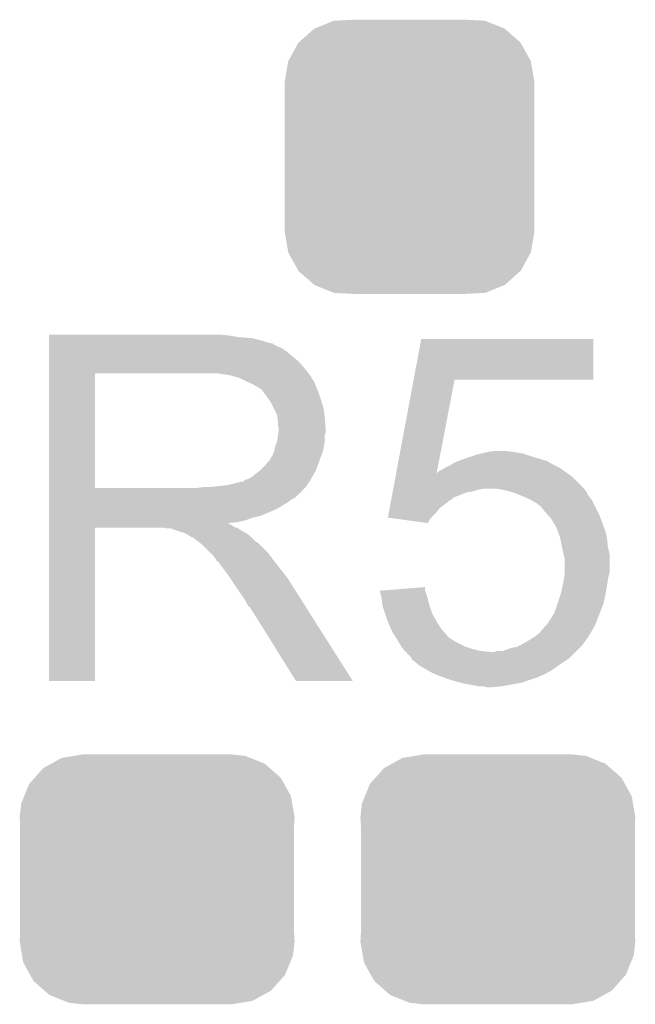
# Model space of a CAD drawing. Extents: x -0.05 to 0.95, y -0.15 to 1.54.
# Tile 22 of 32: x 0.5 to 0.57, y 1.14 to 1.25. Entities that reach past the tile are written whole.
import ezdxf

# ---------------------------------------------------------------- set-up
doc = ezdxf.new("R2010")
doc.units = 0
doc.layers.get('0').update_dxf_attribs({"linetype": 'CONTINUOUS'})
doc.layers.add('GEOMAGNETIC_2_CLICK_V101_GTO', color=14, linetype='CONTINUOUS')
doc.layers.add('GEOMAGNETIC_2_CLICK_V101_GTS', color=12, linetype='CONTINUOUS')

# ---------------------------------------------------------------- blocks, each defined once
blk = doc.blocks.new('CUSTOM_74')
for points in [[(-0.01175, 0.01282), (-0.01057, 0.01347), (0.01194, 0.01282), (0.01032, 0.01347)], [(-0.01057, 0.01347), (-0.0092, 0.01369), (0.01032, 0.01347), (0.00976, 0.01369)], [(-0.0092, 0.01369), (-0.00825, 0.01385), (0.00976, 0.01369), (0.00825, 0.01385)], [(-0.01358, 0.01127), (-0.01263, 0.01234), (0.01371, 0.01127), (0.01249, 0.01234)], [(-0.01263, 0.01234), (-0.01175, 0.01282), (0.01249, 0.01234), (0.01194, 0.01282)], [(-0.01419, 0.01059), (-0.01358, 0.01127), (0.01409, 0.01059), (0.01371, 0.01127)], [(-0.01475, 0.00922), (-0.01419, 0.01059), (0.01485, 0.00922), (0.01409, 0.01059)], [(-0.01508, 0.00841), (-0.01475, 0.00922), (0.01499, 0.00841), (0.01485, 0.00922)], [(-0.01525, 0.0069), (-0.01508, 0.00841), (0.01525, 0.0069), (0.01499, 0.00841)], [(-0.0152, 0.00607), (-0.01525, 0.0069), (0.0152, 0.00607), (0.01525, 0.0069)], [(-0.0152, -0.00607), (-0.0152, 0.00607), (0.0152, -0.00607), (0.0152, 0.00607)], [(-0.01525, -0.0069), (-0.0152, -0.00607), (0.01525, -0.0069), (0.0152, -0.00607)], [(-0.01499, -0.00841), (-0.01525, -0.0069), (0.01508, -0.00841), (0.01525, -0.0069)], [(-0.01485, -0.00922), (-0.01499, -0.00841), (0.01475, -0.00922), (0.01508, -0.00841)], [(-0.01409, -0.01059), (-0.01485, -0.00922), (0.01419, -0.01059), (0.01475, -0.00922)], [(-0.01371, -0.01127), (-0.01409, -0.01059), (0.01358, -0.01127), (0.01419, -0.01059)], [(-0.01249, -0.01234), (-0.01371, -0.01127), (0.01263, -0.01234), (0.01358, -0.01127)], [(-0.01194, -0.01282), (-0.01249, -0.01234), (0.01175, -0.01282), (0.01263, -0.01234)], [(-0.01032, -0.01347), (-0.01194, -0.01282), (0.01057, -0.01347), (0.01175, -0.01282)], [(-0.00976, -0.01369), (-0.01032, -0.01347), (0.0092, -0.01369), (0.01057, -0.01347)], [(-0.00825, -0.01385), (-0.00976, -0.01369), (0.00825, -0.01385), (0.0092, -0.01369)]]:
    blk.add_solid(points)
blk = doc.blocks.new('CUSTOM_80')
for points in [[(-0.01229, 0.01267), (-0.01059, 0.01419), (0.01231, 0.01267), (0.01057, 0.01419)], [(-0.01059, 0.01419), (-0.01052, 0.01422), (0.01057, 0.01419), (0.01054, 0.01422)], [(-0.01052, 0.01422), (-0.00841, 0.01508), (0.01054, 0.01422), (0.00839, 0.01508)], [(-0.00841, 0.01508), (-0.00819, 0.01509), (0.00839, 0.01508), (0.00836, 0.01509)], [(-0.00819, 0.01509), (-0.00607, 0.0152), (0.00836, 0.01509), (0.00607, 0.0152)], [(-0.01344, 0.01062), (-0.01234, 0.01263), (0.01345, 0.01062), (0.01233, 0.01263)], [(-0.01234, 0.01263), (-0.01229, 0.01267), (0.01233, 0.01263), (0.01231, 0.01267)], [(-0.01385, 0.0083), (-0.01347, 0.01057), (0.01385, 0.0083), (0.01346, 0.01057)], [(-0.01347, 0.01057), (-0.01344, 0.01062), (0.01346, 0.01057), (0.01345, 0.01062)], [(-0.01385, 0.00825), (-0.01385, 0.0083), (0.01385, 0.00825), (0.01385, 0.0083)], [(-0.01385, -0.00825), (-0.01385, 0.00825), (0.01385, -0.00825), (0.01385, 0.00825)], [(-0.01385, -0.0083), (-0.01385, -0.00825), (0.01385, -0.0083), (0.01385, -0.00825)], [(-0.01346, -0.01057), (-0.01385, -0.0083), (0.01347, -0.01057), (0.01385, -0.0083)], [(-0.01345, -0.01062), (-0.01346, -0.01057), (0.01344, -0.01062), (0.01347, -0.01057)], [(-0.01233, -0.01263), (-0.01345, -0.01062), (0.01234, -0.01263), (0.01344, -0.01062)], [(-0.01231, -0.01267), (-0.01233, -0.01263), (0.01229, -0.01267), (0.01234, -0.01263)], [(-0.01057, -0.01419), (-0.01231, -0.01267), (0.01059, -0.01419), (0.01229, -0.01267)], [(-0.01054, -0.01422), (-0.01057, -0.01419), (0.01052, -0.01422), (0.01059, -0.01419)], [(-0.00839, -0.01508), (-0.01054, -0.01422), (0.00841, -0.01508), (0.01052, -0.01422)], [(-0.00836, -0.01509), (-0.00839, -0.01508), (0.00819, -0.01509), (0.00841, -0.01508)], [(-0.00607, -0.0152), (-0.00836, -0.01509), (0.00607, -0.0152), (0.00819, -0.01509)]]:
    blk.add_solid(points)

msp = doc.modelspace()

# ---------------------------------------------------------------- linework, layer by layer
at = {"layer": 'GEOMAGNETIC_2_CLICK_V101_GTO'}
for points in [[(0.502, 1.2183), (0.502, 1.2184), (0.5219, 1.2183), (0.5208, 1.2184)], [(0.502, 1.2181), (0.502, 1.2183), (0.5231, 1.2181), (0.5219, 1.2183)], [(0.502, 1.218), (0.502, 1.2181), (0.5245, 1.218), (0.5231, 1.2181)], [(0.502, 1.2177), (0.502, 1.218), (0.5257, 1.2177), (0.5245, 1.218)], [(0.502, 1.2175), (0.502, 1.2177), (0.5263, 1.2175), (0.5257, 1.2177)], [(0.502, 1.2174), (0.502, 1.2175), (0.5268, 1.2174), (0.5263, 1.2175)], [(0.502, 1.2173), (0.502, 1.2174), (0.5269, 1.2173), (0.5269, 1.2174)], [(0.502, 1.2174), (0.502, 1.2174), (0.5269, 1.2174), (0.5268, 1.2174)], [(0.502, 1.2171), (0.502, 1.2173), (0.5273, 1.2171), (0.5269, 1.2173)], [(0.502, 1.2169), (0.502, 1.2171), (0.5278, 1.2169), (0.5273, 1.2171)], [(0.54246, 1.2134), (0.5433, 1.2179), (0.5624, 1.2134), (0.5624, 1.2179)], [(0.5433, 1.2179), (0.5433, 1.2179), (0.5624, 1.2179), (0.5433, 1.2179)], [(0.502, 1.2165), (0.502, 1.2169), (0.5284, 1.2165), (0.5278, 1.2169)], [(0.502, 1.216), (0.502, 1.2165), (0.529, 1.216), (0.5284, 1.2165)], [(0.502, 1.2154), (0.502, 1.216), (0.5297, 1.2154), (0.529, 1.216)], [(0.502, 1.2146), (0.502, 1.2154), (0.5304, 1.2146), (0.5297, 1.2154)], [(0.502, 1.2141), (0.502, 1.2146), (0.53079, 1.2141), (0.5304, 1.2146)], [(0.502, 1.2014), (0.502, 1.2141), (0.5071, 1.2014), (0.5071, 1.2141)], [(0.502, 1.2141), (0.502, 1.2141), (0.5071, 1.2141), (0.5192, 1.2141)], [(0.522, 1.2139), (0.5207, 1.2141), (0.53094, 1.2139), (0.53079, 1.2141)], [(0.52273, 1.2137), (0.522, 1.2139), (0.5311, 1.2137), (0.53094, 1.2139)], [(0.5231, 1.2136), (0.52273, 1.2137), (0.5311, 1.2136), (0.5311, 1.2137)], [(0.5239, 1.2132), (0.5231, 1.2136), (0.5314, 1.2132), (0.5311, 1.2136)], [(0.5246, 1.2129), (0.5239, 1.2132), (0.53152, 1.2129), (0.5314, 1.2132)], [(0.52493, 1.2127), (0.5246, 1.2129), (0.5316, 1.2127), (0.53152, 1.2129)], [(0.5251, 1.2126), (0.52493, 1.2127), (0.53164, 1.2126), (0.5316, 1.2127)], [(0.54053, 1.2031), (0.54246, 1.2134), (0.54502, 1.2031), (0.547, 1.2134)], [(0.54246, 1.2134), (0.54246, 1.2134), (0.547, 1.2134), (0.5624, 1.2134)], [(0.5254, 1.2124), (0.5251, 1.2126), (0.53173, 1.2124), (0.53164, 1.2126)], [(0.5258, 1.212), (0.5255, 1.2124), (0.5319, 1.212), (0.53173, 1.2124)], [(0.5261, 1.2116), (0.5258, 1.212), (0.53203, 1.2116), (0.5319, 1.212)], [(0.52646, 1.2111), (0.5261, 1.2116), (0.5322, 1.2111), (0.53203, 1.2116)], [(0.5266, 1.2109), (0.52646, 1.2111), (0.53226, 1.2109), (0.5322, 1.2111)], [(0.527, 1.2101), (0.5266, 1.2109), (0.5325, 1.2101), (0.53226, 1.2109)], [(0.5273, 1.2095), (0.527, 1.2101), (0.53256, 1.2095), (0.5325, 1.2101)], [(0.52736, 1.2091), (0.5273, 1.2095), (0.5326, 1.2091), (0.53256, 1.2095)], [(0.5274, 1.2088), (0.52736, 1.2091), (0.53263, 1.2088), (0.5326, 1.2091)], [(0.5274, 1.2083), (0.5274, 1.2088), (0.53267, 1.2083), (0.53263, 1.2088)], [(0.5275, 1.208), (0.5274, 1.2083), (0.53269, 1.208), (0.53267, 1.2083)], [(0.5273, 1.2065), (0.52741, 1.2073), (0.5326, 1.2065), (0.5326, 1.2073)], [(0.52741, 1.2073), (0.52744, 1.2075), (0.5326, 1.2073), (0.5327, 1.2075)], [(0.52744, 1.2075), (0.5275, 1.2079), (0.5327, 1.2075), (0.5327, 1.2079)], [(0.5275, 1.2079), (0.5275, 1.208), (0.5327, 1.2079), (0.53269, 1.208)], [(0.5271, 1.206), (0.5273, 1.2065), (0.5325, 1.206), (0.5326, 1.2065)], [(0.5268, 1.205), (0.527, 1.2055), (0.53222, 1.205), (0.5324, 1.2055)], [(0.527, 1.2055), (0.5271, 1.206), (0.5324, 1.2055), (0.5325, 1.206)], [(0.5492, 1.205), (0.5495, 1.2051), (0.5552, 1.205), (0.5549, 1.2051)], [(0.5495, 1.2051), (0.54993, 1.2052), (0.5549, 1.2051), (0.5546, 1.2052)], [(0.54993, 1.2052), (0.55037, 1.2053), (0.5546, 1.2052), (0.554, 1.2053)], [(0.55037, 1.2053), (0.5508, 1.2054), (0.554, 1.2053), (0.5535, 1.2054)], [(0.5508, 1.2054), (0.5515, 1.2055), (0.5531, 1.2054), (0.5527, 1.2055)], [(0.526, 1.2039), (0.5264, 1.2044), (0.53182, 1.2039), (0.532, 1.2044)], [(0.5264, 1.2044), (0.5265, 1.2045), (0.532, 1.2044), (0.53204, 1.2045)], [(0.5265, 1.2045), (0.5266, 1.2047), (0.53204, 1.2045), (0.53211, 1.2047)], [(0.5266, 1.2047), (0.5268, 1.205), (0.53211, 1.2047), (0.53222, 1.205)], [(0.5463, 1.2038), (0.54666, 1.204), (0.5583, 1.2038), (0.5579, 1.204)], [(0.54666, 1.204), (0.5472, 1.2043), (0.5579, 1.204), (0.55738, 1.2043)], [(0.5472, 1.2043), (0.54748, 1.2044), (0.55738, 1.2043), (0.5572, 1.2044)], [(0.54748, 1.2044), (0.54802, 1.2046), (0.5572, 1.2044), (0.5565, 1.2046)], [(0.54802, 1.2046), (0.5483, 1.2047), (0.5565, 1.2046), (0.55617, 1.2047)], [(0.5483, 1.2047), (0.5492, 1.205), (0.55617, 1.2047), (0.5552, 1.205)], [(0.5245, 1.2026), (0.52537, 1.2033), (0.53119, 1.2026), (0.5316, 1.2033)], [(0.52537, 1.2033), (0.5255, 1.2034), (0.5316, 1.2033), (0.53164, 1.2034)], [(0.5255, 1.2034), (0.526, 1.2039), (0.53164, 1.2034), (0.53182, 1.2039)], [(0.54044, 1.2026), (0.54052, 1.20301), (0.5601, 1.2026), (0.55953, 1.20301)], [(0.54052, 1.20301), (0.54053, 1.2031), (0.545, 1.20301), (0.545, 1.2031)], [(0.54053, 1.2031), (0.54053, 1.2031), (0.54505, 1.2031), (0.5451, 1.2031)], [(0.545, 1.20301), (0.54502, 1.2031), (0.55953, 1.20301), (0.5594, 1.2031)], [(0.54502, 1.2031), (0.545, 1.2031), (0.54502, 1.2031), (0.54505, 1.2031)], [(0.5451, 1.2031), (0.5453, 1.2033), (0.5594, 1.2031), (0.55912, 1.2033)], [(0.5453, 1.2033), (0.5456, 1.2034), (0.55912, 1.2033), (0.55898, 1.2034)], [(0.5456, 1.2034), (0.5459, 1.2036), (0.55898, 1.2034), (0.5587, 1.2036)], [(0.5459, 1.2036), (0.5463, 1.2038), (0.5587, 1.2036), (0.5583, 1.2038)], [(0.5218, 1.2017), (0.5234, 1.2021), (0.53063, 1.2017), (0.5309, 1.2021)], [(0.5235, 1.2021), (0.5238, 1.2023), (0.5309, 1.2021), (0.53102, 1.2023)], [(0.5238, 1.2023), (0.5241, 1.2024), (0.53102, 1.2023), (0.53107, 1.2024)], [(0.5241, 1.2024), (0.5245, 1.2026), (0.53107, 1.2024), (0.53119, 1.2026)], [(0.54022, 1.2014), (0.54044, 1.2026), (0.5613, 1.2014), (0.5601, 1.2026)], [(0.502, 1.201), (0.502, 1.2014), (0.53, 1.201), (0.5304, 1.2014)], [(0.502, 1.2014), (0.502, 1.2014), (0.5185, 1.2014), (0.5071, 1.2014)], [(0.502, 1.2009), (0.502, 1.201), (0.53, 1.2009), (0.53, 1.201)], [(0.502, 1.2003), (0.502, 1.2009), (0.5293, 1.2003), (0.5299, 1.2009)], [(0.502, 1.2009), (0.502, 1.2009), (0.5299, 1.2009), (0.53, 1.2009)], [(0.5185, 1.2014), (0.5192, 1.2015), (0.5304, 1.2014), (0.5305, 1.2015)], [(0.52, 1.2015), (0.5218, 1.2017), (0.5305, 1.2015), (0.53063, 1.2017)], [(0.54007, 1.2006), (0.54012, 1.2009), (0.5476, 1.2006), (0.5483, 1.2009)], [(0.54012, 1.2009), (0.54014, 1.201), (0.5483, 1.2009), (0.549, 1.201)], [(0.54014, 1.201), (0.54018, 1.2012), (0.549, 1.201), (0.5496, 1.2012)], [(0.54018, 1.2012), (0.5402, 1.2013), (0.5496, 1.2012), (0.5502, 1.2013)], [(0.5402, 1.2013), (0.54022, 1.2014), (0.56137, 1.2013), (0.5613, 1.2014)], [(0.5523, 1.2012), (0.5517, 1.2013), (0.56145, 1.2012), (0.56137, 1.2013)], [(0.5531, 1.201), (0.5523, 1.2012), (0.5616, 1.201), (0.56145, 1.2012)], [(0.5535, 1.2009), (0.5531, 1.201), (0.56165, 1.2009), (0.5616, 1.201)], [(0.55425, 1.2006), (0.5535, 1.2009), (0.5618, 1.2006), (0.56165, 1.2009)], [(0.502, 1.2001), (0.502, 1.2003), (0.5289, 1.2001), (0.5293, 1.2003)], [(0.502, 1.1998), (0.502, 1.2001), (0.5285, 1.1998), (0.5289, 1.2001)], [(0.502, 1.1992), (0.502, 1.1998), (0.5275, 1.1992), (0.5285, 1.1998)], [(0.53986, 1.1995), (0.53997, 1.2001), (0.5458, 1.1995), (0.5466, 1.2001)], [(0.53997, 1.2001), (0.53999, 1.2002), (0.5466, 1.2001), (0.5468, 1.2002)], [(0.53999, 1.2002), (0.54001, 1.2003), (0.5468, 1.2002), (0.5468, 1.2003)], [(0.54001, 1.2003), (0.54007, 1.2006), (0.5468, 1.2003), (0.5476, 1.2006)], [(0.5545, 1.2005), (0.55425, 1.2006), (0.56188, 1.2005), (0.5618, 1.2006)], [(0.5554, 1.2001), (0.5545, 1.2005), (0.5622, 1.2001), (0.56188, 1.2005)], [(0.5561, 1.1997), (0.5554, 1.2001), (0.5624, 1.1997), (0.5622, 1.2001)], [(0.5566, 1.1993), (0.5561, 1.1997), (0.5626, 1.1993), (0.5624, 1.1997)], [(0.502, 1.1989), (0.502, 1.1992), (0.5269, 1.1989), (0.5275, 1.1992)], [(0.502, 1.1983), (0.502, 1.1989), (0.5255, 1.1983), (0.5269, 1.1989)], [(0.5396, 1.1981), (0.53969, 1.1986), (0.5444, 1.1981), (0.5449, 1.1986)], [(0.53969, 1.1986), (0.53979, 1.1991), (0.5449, 1.1986), (0.5453, 1.1991)], [(0.53979, 1.1991), (0.53986, 1.1995), (0.5453, 1.1991), (0.5458, 1.1995)], [(0.5568, 1.199), (0.5566, 1.1993), (0.56275, 1.199), (0.5626, 1.1993)], [(0.5569, 1.1989), (0.5569, 1.199), (0.5628, 1.1989), (0.56275, 1.199)], [(0.55743, 1.1983), (0.5569, 1.1989), (0.5631, 1.1983), (0.5628, 1.1989)], [(0.502, 1.1981), (0.502, 1.1983), (0.5246, 1.1981), (0.5255, 1.1983)], [(0.502, 1.1978), (0.502, 1.1981), (0.5238, 1.1978), (0.5246, 1.1981)], [(0.502, 1.1976), (0.502, 1.1978), (0.5229, 1.1976), (0.5238, 1.1978)], [(0.502, 1.1975), (0.502, 1.1976), (0.5219, 1.1975), (0.5229, 1.1976)], [(0.502, 1.1974), (0.502, 1.1975), (0.522, 1.1974), (0.5219, 1.1975)], [(0.502, 1.1973), (0.502, 1.1974), (0.5222, 1.1973), (0.522, 1.1974)], [(0.544, 1.1975), (0.53961, 1.1981), (0.544, 1.1975), (0.5444, 1.1981)], [(0.5577, 1.198), (0.55743, 1.1983), (0.56321, 1.198), (0.5631, 1.1983)], [(0.5583, 1.197), (0.5577, 1.198), (0.56359, 1.197), (0.56321, 1.198)], [(0.502, 1.1971), (0.502, 1.1973), (0.5225, 1.1971), (0.5222, 1.1973)], [(0.502, 1.197), (0.502, 1.1971), (0.52275, 1.197), (0.5225, 1.1971)], [(0.502, 1.18), (0.502, 1.197), (0.5071, 1.18), (0.5071, 1.197)], [(0.502, 1.197), (0.502, 1.197), (0.5071, 1.197), (0.5147, 1.197)], [(0.5151, 1.1969), (0.5147, 1.197), (0.523, 1.1969), (0.52275, 1.197)], [(0.5157, 1.1968), (0.5156, 1.1969), (0.52317, 1.1968), (0.523, 1.1969)], [(0.517, 1.1964), (0.5158, 1.1968), (0.52383, 1.1964), (0.52317, 1.1968)], [(0.5172, 1.1963), (0.517, 1.1964), (0.524, 1.1963), (0.52383, 1.1964)], [(0.5174, 1.1962), (0.5172, 1.1963), (0.52412, 1.1962), (0.524, 1.1963)], [(0.55841, 1.1967), (0.5583, 1.197), (0.5637, 1.1967), (0.56359, 1.197)], [(0.5587, 1.1959), (0.55841, 1.1967), (0.5639, 1.1959), (0.5637, 1.1967)], [(0.5177, 1.196), (0.5174, 1.1962), (0.52438, 1.196), (0.52412, 1.1962)], [(0.5179, 1.1959), (0.5177, 1.196), (0.5245, 1.1959), (0.52438, 1.196)], [(0.5181, 1.1958), (0.518, 1.1959), (0.5246, 1.1958), (0.5245, 1.1959)], [(0.5185, 1.1955), (0.5181, 1.1958), (0.5249, 1.1955), (0.5246, 1.1958)], [(0.51863, 1.1954), (0.5185, 1.1955), (0.525, 1.1954), (0.5249, 1.1955)], [(0.51888, 1.1952), (0.51863, 1.1954), (0.5253, 1.1952), (0.525, 1.1954)], [(0.519, 1.1951), (0.51888, 1.1952), (0.5254, 1.1951), (0.5253, 1.1952)], [(0.5589, 1.1949), (0.5587, 1.1959), (0.564, 1.1949), (0.5639, 1.1959)], [(0.5199, 1.1942), (0.519, 1.1951), (0.5263, 1.1942), (0.5254, 1.1951)], [(0.5202, 1.1939), (0.5199, 1.1942), (0.52653, 1.1939), (0.5263, 1.1942)], [(0.5591, 1.194), (0.5589, 1.1949), (0.5642, 1.194), (0.564, 1.1949)], [(0.5205, 1.1935), (0.5202, 1.1939), (0.52682, 1.1935), (0.52653, 1.1939)], [(0.52055, 1.1934), (0.5205, 1.1935), (0.5269, 1.1934), (0.52682, 1.1935)], [(0.5206, 1.1933), (0.52055, 1.1934), (0.52698, 1.1933), (0.5269, 1.1934)], [(0.5213, 1.1925), (0.5207, 1.1933), (0.5276, 1.1925), (0.52698, 1.1933)], [(0.5592, 1.1936), (0.5591, 1.194), (0.5642, 1.1936), (0.5642, 1.194)], [(0.5592, 1.1921), (0.5592, 1.1936), (0.5642, 1.1921), (0.5642, 1.1936)], [(0.5219, 1.1917), (0.5213, 1.1925), (0.52824, 1.1917), (0.5276, 1.1925)], [(0.5592, 1.1918), (0.5592, 1.1921), (0.56412, 1.1918), (0.5642, 1.1921)], [(0.52203, 1.1915), (0.5219, 1.1917), (0.5284, 1.1915), (0.52824, 1.1917)], [(0.52277, 1.1904), (0.52203, 1.1915), (0.5291, 1.1904), (0.5284, 1.1915)], [(0.55897, 1.1905), (0.5591, 1.1911), (0.5639, 1.1905), (0.56399, 1.1911)], [(0.5591, 1.1911), (0.55911, 1.1912), (0.56399, 1.1911), (0.564, 1.1912)], [(0.55911, 1.1912), (0.55919, 1.1917), (0.564, 1.1912), (0.5641, 1.1917)], [(0.55919, 1.1917), (0.5592, 1.1918), (0.5641, 1.1917), (0.56412, 1.1918)], [(0.5231, 1.1899), (0.52277, 1.1904), (0.52942, 1.1899), (0.5291, 1.1904)], [(0.5236, 1.1892), (0.5231, 1.1899), (0.52986, 1.1892), (0.52942, 1.1899)], [(0.5387, 1.19), (0.53996, 1.1901), (0.54373, 1.19), (0.5437, 1.1901)], [(0.5389, 1.1892), (0.5387, 1.19), (0.544, 1.1892), (0.54373, 1.19)], [(0.53996, 1.1901), (0.5437, 1.1904), (0.5437, 1.1901), (0.5437, 1.1904)], [(0.5588, 1.1897), (0.55884, 1.1899), (0.56376, 1.1897), (0.5638, 1.1899)], [(0.55884, 1.1899), (0.55897, 1.1905), (0.5638, 1.1899), (0.5639, 1.1905)], [(0.524, 1.1885), (0.5236, 1.1892), (0.53031, 1.1885), (0.52986, 1.1892)], [(0.53899, 1.1884), (0.5389, 1.1892), (0.5442, 1.1884), (0.544, 1.1892)], [(0.5584, 1.1885), (0.5588, 1.1897), (0.5635, 1.1885), (0.56376, 1.1897)], [(0.5241, 1.1883), (0.524, 1.1885), (0.53043, 1.1883), (0.53031, 1.1885)], [(0.5243, 1.1882), (0.5241, 1.1883), (0.5305, 1.1882), (0.53043, 1.1883)], [(0.5244, 1.188), (0.5243, 1.1882), (0.53062, 1.188), (0.5305, 1.1882)], [(0.5294, 1.18), (0.5244, 1.188), (0.5357, 1.18), (0.53062, 1.188)], [(0.539, 1.1883), (0.53899, 1.1884), (0.54423, 1.1883), (0.5442, 1.1884)], [(0.53927, 1.1875), (0.539, 1.1883), (0.5445, 1.1875), (0.54423, 1.1883)], [(0.55773, 1.187), (0.5581, 1.1876), (0.5629, 1.187), (0.56314, 1.1876)], [(0.5581, 1.1876), (0.5584, 1.1885), (0.56314, 1.1876), (0.5635, 1.1885)], [(0.5395, 1.1868), (0.53927, 1.1875), (0.54489, 1.1868), (0.5445, 1.1875)], [(0.53959, 1.1866), (0.5395, 1.1868), (0.545, 1.1866), (0.54489, 1.1868)], [(0.53993, 1.1858), (0.53959, 1.1866), (0.5455, 1.1858), (0.545, 1.1866)], [(0.5572, 1.1862), (0.5576, 1.1868), (0.5626, 1.1862), (0.56283, 1.1868)], [(0.5576, 1.1868), (0.55773, 1.187), (0.56283, 1.1868), (0.5629, 1.187)], [(0.5401, 1.1854), (0.53993, 1.1858), (0.54585, 1.1854), (0.5455, 1.1858)], [(0.54037, 1.185), (0.5401, 1.1854), (0.5462, 1.185), (0.54585, 1.1854)], [(0.5564, 1.1853), (0.55656, 1.1855), (0.56207, 1.1853), (0.5622, 1.1855)], [(0.55656, 1.1855), (0.5568, 1.1858), (0.5622, 1.1855), (0.56237, 1.1858)], [(0.5569, 1.1859), (0.5572, 1.1862), (0.56243, 1.1859), (0.5626, 1.1862)], [(0.5569, 1.1858), (0.5569, 1.1859), (0.56237, 1.1858), (0.56243, 1.1859)], [(0.5405, 1.1848), (0.54037, 1.185), (0.5464, 1.1848), (0.5462, 1.185)], [(0.54056, 1.1847), (0.5405, 1.1848), (0.5465, 1.1847), (0.5464, 1.1848)], [(0.54074, 1.1844), (0.54056, 1.1847), (0.547, 1.1844), (0.5465, 1.1847)], [(0.5411, 1.1838), (0.54074, 1.1844), (0.5482, 1.1838), (0.547, 1.1844)], [(0.55436, 1.184), (0.5549, 1.1843), (0.5612, 1.184), (0.56141, 1.1843)], [(0.5549, 1.1843), (0.55557, 1.1847), (0.56141, 1.1843), (0.5617, 1.1847)], [(0.55557, 1.1847), (0.5559, 1.1849), (0.5617, 1.1847), (0.56183, 1.1849)], [(0.5559, 1.1849), (0.5564, 1.1853), (0.56183, 1.1849), (0.56207, 1.1853)], [(0.54133, 1.1835), (0.5411, 1.1838), (0.5491, 1.1835), (0.5482, 1.1838)], [(0.5414, 1.1834), (0.54133, 1.1835), (0.54955, 1.1834), (0.5491, 1.1835)], [(0.5415, 1.1833), (0.5414, 1.1834), (0.55, 1.1833), (0.54955, 1.1834)], [(0.5416, 1.1832), (0.5415, 1.1833), (0.5511, 1.1832), (0.55, 1.1833)], [(0.5422, 1.1826), (0.5416, 1.1832), (0.5598, 1.1826), (0.5604, 1.1832)], [(0.5514, 1.1832), (0.5516, 1.1833), (0.5604, 1.1832), (0.5605, 1.1833)], [(0.5523, 1.1833), (0.5531, 1.1836), (0.5605, 1.1833), (0.5608, 1.1836)], [(0.5531, 1.1836), (0.554, 1.1838), (0.5608, 1.1836), (0.561, 1.1838)], [(0.554, 1.1838), (0.55436, 1.184), (0.561, 1.1838), (0.5612, 1.184)], [(0.54223, 1.1825), (0.5422, 1.1826), (0.5597, 1.1825), (0.5598, 1.1826)], [(0.5423, 1.1823), (0.54223, 1.1825), (0.5594, 1.1823), (0.5597, 1.1825)], [(0.5425, 1.1822), (0.5424, 1.1823), (0.55925, 1.1822), (0.5594, 1.1823)], [(0.5431, 1.1817), (0.5425, 1.1822), (0.5585, 1.1817), (0.55925, 1.1822)], [(0.54398, 1.1812), (0.5431, 1.1817), (0.5578, 1.1812), (0.5585, 1.1817)], [(0.5445, 1.1809), (0.54398, 1.1812), (0.55727, 1.1809), (0.5578, 1.1812)], [(0.5357, 1.18), (0.5357, 1.18), (0.5357, 1.18), (0.5294, 1.18)], [(0.54473, 1.1808), (0.5445, 1.1809), (0.5571, 1.1808), (0.55727, 1.1809)], [(0.5452, 1.1806), (0.54473, 1.1808), (0.55665, 1.1806), (0.5571, 1.1808)], [(0.54576, 1.1804), (0.5452, 1.1806), (0.5562, 1.1804), (0.55665, 1.1806)], [(0.5466, 1.1801), (0.54576, 1.1804), (0.5553, 1.1801), (0.5562, 1.1804)], [(0.54765, 1.1798), (0.5466, 1.1801), (0.5544, 1.1798), (0.5553, 1.1801)], [(0.548, 1.1797), (0.54765, 1.1798), (0.55385, 1.1797), (0.5544, 1.1798)], [(0.5492, 1.1795), (0.548, 1.1797), (0.55275, 1.1795), (0.55385, 1.1797)], [(0.5497, 1.1794), (0.5492, 1.1795), (0.5522, 1.1794), (0.55275, 1.1795)], [(0.5506, 1.1793), (0.5502, 1.1794), (0.5511, 1.1793), (0.5522, 1.1794)]]:
    msp.add_solid(points, dxfattribs=at)

# ---------------------------------------------------------------- block references
at = {"layer": 'GEOMAGNETIC_2_CLICK_V101_GTS'}
for name, p in [('CUSTOM_80', (0.542, 1.2381)), ('CUSTOM_74', (0.514, 1.158)), ('CUSTOM_74', (0.5518, 1.158))]:
    msp.add_blockref(name, p, dxfattribs=at)

doc.saveas('drawing.dxf')
